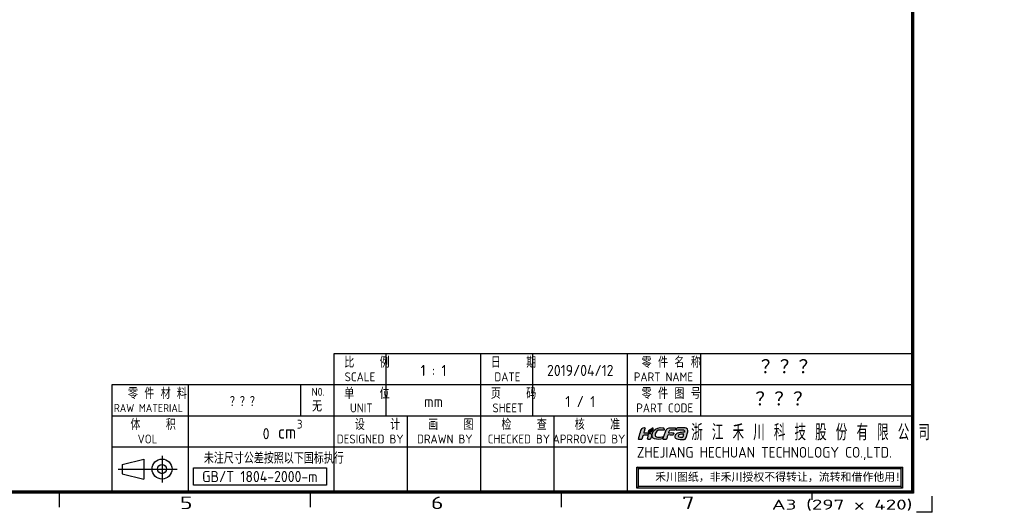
# Model space of a CAD drawing. Extents: x 23 to 2200, y 26 to 490.
# Tile 34 of 55: x 1118 to 1461, y 26 to 198. Entities that reach past the tile are written whole.
import ezdxf
from ezdxf.enums import TextEntityAlignment as Align

# ---------------------------------------------------------------- set-up
doc = ezdxf.new("R2010")
doc.units = 0
doc.header["$LTSCALE"] = 23.1
doc.header["$MEASUREMENT"] = 0
doc.linetypes.add('CENTER', pattern=[0.6, 0.375, -0.075, 0.075, -0.075])
doc.layers.get('0').update_dxf_attribs({"linetype": 'CONTINUOUS', "lineweight": 25})
doc.layers.add('layer 1', color=7, linetype='CONTINUOUS')
doc.layers.add('outline', color=7, linetype='CONTINUOUS', lineweight=25)
doc.layers.add('中心线', color=1, linetype='CENTER', lineweight=15)
doc.styles.get("Standard").update_dxf_attribs({"font": 'isocp3.shx', "bigfont": 'gbcbig.shx'})
doc.styles.add('样式 1', font='italic.shx', dxfattribs={"bigfont": 'gbcbig.shx'})

# ---------------------------------------------------------------- blocks, each defined once
blk = doc.blocks.new('*T1')
at = {"linetype": 'ByBlock', "width": 1.656197}
blk.add_text('A3 (297 x 420)', height=2, dxfattribs=at).set_placement((367, 16), (395, 16), align=Align.FIT)
blk = doc.blocks.new('hcfa')
at = {"layer": 'outline'}
h = blk.add_hatch(color=164, dxfattribs=at)
edge = h.paths.add_edge_path()
edge.add_spline(control_points=[(7.07, 2.36), (6.56, 2.36), (5.94, 2.45), (5.68, 1.95)], knot_values=[0.842105, 0.842105, 0.842105, 0.842105, 0.894737, 0.894737, 0.894737, 0.894737], degree=3, periodic=0)
edge.add_spline(control_points=[(5.68, 1.95), (5.5, 1.6), (5.1, 0.37), (5.04, 0.05)], knot_values=[0.894737, 0.894737, 0.894737, 0.894737, 1, 1, 1, 1], degree=3, periodic=0)
edge.add_spline(control_points=[(5.04, 0.05), (5.04, 0.02), (5.04, -0.03), (5.11, -0.03), (5.11, -0.03), (5.11, -0.03), (5.64, -0.03), (5.64, -0.03)], knot_values=[0, 0, 0, 0, 0.052632, 0.052632, 0.052632, 0.052632, 0.105263, 0.105263, 0.105263, 0.105263], degree=3, periodic=0)
edge.add_spline(control_points=[(5.64, -0.03), (5.76, -0.03), (5.74, 0.02), (5.79, 0.22)], knot_values=[0.105263, 0.105263, 0.105263, 0.105263, 0.157895, 0.157895, 0.157895, 0.157895], degree=3, periodic=0)
edge.add_spline(control_points=[(5.79, 0.22), (5.83, 0.33), (5.92, 0.77), (6.02, 0.82)], knot_values=[0.157895, 0.157895, 0.157895, 0.157895, 0.210526, 0.210526, 0.210526, 0.210526], degree=3, periodic=0)
edge.add_spline(control_points=[(6.02, 0.82), (6.12, 0.94), (6.84, 0.81), (7.05, 0.86)], knot_values=[0.210526, 0.210526, 0.210526, 0.210526, 0.263158, 0.263158, 0.263158, 0.263158], degree=3, periodic=0)
edge.add_spline(control_points=[(7.05, 0.86), (7.09, 0.87), (7.11, 0.89), (7.12, 0.92)], knot_values=[0.263158, 0.263158, 0.263158, 0.263158, 0.315789, 0.315789, 0.315789, 0.315789], degree=3, periodic=0)
edge.add_spline(control_points=[(7.12, 0.92), (7.14, 0.97), (7.21, 1.14), (7.21, 1.2)], knot_values=[0.315789, 0.315789, 0.315789, 0.315789, 0.368421, 0.368421, 0.368421, 0.368421], degree=3, periodic=0)
edge.add_spline(control_points=[(7.21, 1.2), (7.21, 1.24), (7.23, 1.29), (7.18, 1.3)], knot_values=[0.368421, 0.368421, 0.368421, 0.368421, 0.421053, 0.421053, 0.421053, 0.421053], degree=3, periodic=0)
edge.add_spline(control_points=[(7.18, 1.3), (6.84, 1.38), (6.46, 1.35), (6.12, 1.32)], knot_values=[0.421053, 0.421053, 0.421053, 0.421053, 0.473684, 0.473684, 0.473684, 0.473684], degree=3, periodic=0)
edge.add_spline(control_points=[(6.12, 1.32), (6.12, 1.37), (6.16, 1.49), (6.17, 1.54)], knot_values=[0.473684, 0.473684, 0.473684, 0.473684, 0.526316, 0.526316, 0.526316, 0.526316], degree=3, periodic=0)
edge.add_spline(control_points=[(6.17, 1.54), (6.24, 1.77), (6.43, 1.86), (6.7, 1.86), (6.7, 1.86), (6.7, 1.86), (7.19, 1.86), (7.19, 1.86)], knot_values=[0.526316, 0.526316, 0.526316, 0.526316, 0.578947, 0.578947, 0.578947, 0.578947, 0.631579, 0.631579, 0.631579, 0.631579], degree=3, periodic=0)
edge.add_spline(control_points=[(7.19, 1.86), (7.31, 1.86), (7.45, 1.84), (7.48, 1.91)], knot_values=[0.631579, 0.631579, 0.631579, 0.631579, 0.684211, 0.684211, 0.684211, 0.684211], degree=3, periodic=0)
edge.add_spline(control_points=[(7.48, 1.91), (7.5, 1.96), (7.57, 2.13), (7.57, 2.19)], knot_values=[0.684211, 0.684211, 0.684211, 0.684211, 0.736842, 0.736842, 0.736842, 0.736842], degree=3, periodic=0)
edge.add_spline(control_points=[(7.57, 2.19), (7.57, 2.25), (7.56, 2.29), (7.49, 2.32)], knot_values=[0.736842, 0.736842, 0.736842, 0.736842, 0.789474, 0.789474, 0.789474, 0.789474], degree=3, periodic=0)
edge.add_spline(control_points=[(7.49, 2.32), (7.38, 2.36), (7.17, 2.36), (7.07, 2.36)], knot_values=[0.789474, 0.789474, 0.789474, 0.789474, 0.842105, 0.842105, 0.842105, 0.842105], degree=3, periodic=0)
edge = h.paths.add_edge_path()
edge.add_spline(control_points=[(3.72, 1.65), (4.08, 2.02), (4.83, 1.84), (5.23, 1.86)], knot_values=[0.538462, 0.538462, 0.538462, 0.538462, 0.615385, 0.615385, 0.615385, 0.615385], degree=3, periodic=0)
edge.add_spline(control_points=[(5.23, 1.86), (5.27, 1.86), (5.31, 2.17), (5.2, 2.29)], knot_values=[0.615385, 0.615385, 0.615385, 0.615385, 0.692308, 0.692308, 0.692308, 0.692308], degree=3, periodic=0)
edge.add_spline(control_points=[(5.2, 2.29), (5.15, 2.34), (5.05, 2.36), (4.95, 2.37)], knot_values=[0.692308, 0.692308, 0.692308, 0.692308, 0.769231, 0.769231, 0.769231, 0.769231], degree=3, periodic=0)
edge.add_spline(control_points=[(4.95, 2.37), (4.27, 2.4), (3.51, 2.36), (3.08, 1.72)], knot_values=[0.769231, 0.769231, 0.769231, 0.769231, 0.846154, 0.846154, 0.846154, 0.846154], degree=3, periodic=0)
edge.add_spline(control_points=[(3.08, 1.72), (2.87, 1.41), (2.66, 0.72), (2.88, 0.37)], knot_values=[0.846154, 0.846154, 0.846154, 0.846154, 1, 1, 1, 1], degree=3, periodic=0)
edge.add_spline(control_points=[(2.88, 0.37), (2.95, 0.26), (3.06, 0.13), (3.25, 0.08)], knot_values=[0, 0, 0, 0, 0.076923, 0.076923, 0.076923, 0.076923], degree=3, periodic=0)
edge.add_spline(control_points=[(3.25, 0.08), (3.71, -0.04), (4.59, -0.06), (4.85, 0.08)], knot_values=[0.076923, 0.076923, 0.076923, 0.076923, 0.153846, 0.153846, 0.153846, 0.153846], degree=3, periodic=0)
edge.add_spline(control_points=[(4.85, 0.08), (4.96, 0.13), (5.03, 0.39), (5, 0.47)], knot_values=[0.153846, 0.153846, 0.153846, 0.153846, 0.230769, 0.230769, 0.230769, 0.230769], degree=3, periodic=0)
edge.add_spline(control_points=[(5, 0.47), (4.99, 0.51), (4.61, 0.46), (4.52, 0.46)], knot_values=[0.230769, 0.230769, 0.230769, 0.230769, 0.307692, 0.307692, 0.307692, 0.307692], degree=3, periodic=0)
edge.add_spline(control_points=[(4.52, 0.46), (4.29, 0.45), (3.89, 0.42), (3.69, 0.5)], knot_values=[0.307692, 0.307692, 0.307692, 0.307692, 0.384615, 0.384615, 0.384615, 0.384615], degree=3, periodic=0)
edge.add_spline(control_points=[(3.69, 0.5), (3.51, 0.58), (3.39, 0.62), (3.39, 0.8)], knot_values=[0.384615, 0.384615, 0.384615, 0.384615, 0.461538, 0.461538, 0.461538, 0.461538], degree=3, periodic=0)
edge.add_spline(control_points=[(3.39, 0.8), (3.39, 1.04), (3.54, 1.47), (3.72, 1.65)], knot_values=[0.461538, 0.461538, 0.461538, 0.461538, 0.538462, 0.538462, 0.538462, 0.538462], degree=3, periodic=0)
edge = h.paths.add_edge_path()
edge.add_spline(control_points=[(1.24, 1.9), (1.26, 1.97), (1.36, 2.23), (1.36, 2.28)], knot_values=[0.72, 0.72, 0.72, 0.72, 0.76, 0.76, 0.76, 0.76], degree=3, periodic=0)
edge.add_spline(control_points=[(1.36, 2.28), (1.36, 2.39), (1.07, 2.39), (0.92, 2.35)], knot_values=[0.76, 0.76, 0.76, 0.76, 0.8, 0.8, 0.8, 0.8], degree=3, periodic=0)
edge.add_spline(control_points=[(0.92, 2.35), (0.83, 2.31), (0.74, 2.24), (0.68, 2.17)], knot_values=[0.8, 0.8, 0.8, 0.8, 0.84, 0.84, 0.84, 0.84], degree=3, periodic=0)
edge.add_spline(control_points=[(0.68, 2.17), (0.61, 2.08), (0.53, 1.93), (0.5, 1.82)], knot_values=[0.84, 0.84, 0.84, 0.84, 0.88, 0.88, 0.88, 0.88], degree=3, periodic=0)
edge.add_spline(control_points=[(0.5, 1.82), (0.35, 1.34), (0.22, 0.86), (0.09, 0.38)], knot_values=[0.88, 0.88, 0.88, 0.88, 0.92, 0.92, 0.92, 0.92], degree=3, periodic=0)
edge.add_spline(control_points=[(0.09, 0.38), (0.07, 0.32), (-0.01, 0.1), (-0.01, 0.05)], knot_values=[0.92, 0.92, 0.92, 0.92, 1, 1, 1, 1], degree=3, periodic=0)
edge.add_spline(control_points=[(-0.01, 0.05), (-0.01, 0.02), (-0.01, -0.03), (0.06, -0.03), (0.06, -0.03), (0.06, -0.03), (0.59, -0.03), (0.59, -0.03)], knot_values=[0, 0, 0, 0, 0.04, 0.04, 0.04, 0.04, 0.08, 0.08, 0.08, 0.08], degree=3, periodic=0)
edge.add_spline(control_points=[(0.59, -0.03), (0.71, -0.03), (0.72, 0.1), (0.75, 0.22), (0.75, 0.22), (0.75, 0.22), (0.89, 0.69), (0.89, 0.69)], knot_values=[0.08, 0.08, 0.08, 0.08, 0.12, 0.12, 0.12, 0.12, 0.16, 0.16, 0.16, 0.16], degree=3, periodic=0)
edge.add_spline(control_points=[(0.99, 0.8), (1.12, 0.86), (1.89, 0.9), (1.97, 0.81)], knot_values=[0.2, 0.2, 0.2, 0.2, 0.24, 0.24, 0.24, 0.24], degree=3, periodic=0)
edge.add_spline(control_points=[(1.97, 0.81), (2.06, 0.7), (1.94, 0.45), (1.89, 0.3)], knot_values=[0.24, 0.24, 0.24, 0.24, 0.28, 0.28, 0.28, 0.28], degree=3, periodic=0)
edge.add_spline(control_points=[(1.89, 0.3), (1.87, 0.21), (1.75, -0.03), (1.9, -0.03), (1.9, -0.03), (1.9, -0.03), (2.39, -0.03), (2.39, -0.03)], knot_values=[0.28, 0.28, 0.28, 0.28, 0.32, 0.32, 0.32, 0.32, 0.36, 0.36, 0.36, 0.36], degree=3, periodic=0)
edge.add_spline(control_points=[(2.39, -0.03), (2.47, -0.03), (2.66, 0.65), (2.66, 0.77)], knot_values=[0.36, 0.36, 0.36, 0.36, 0.4, 0.4, 0.4, 0.4], degree=3, periodic=0)
edge.add_spline(control_points=[(2.66, 0.77), (2.66, 0.98), (2.57, 1.1), (2.45, 1.19)], knot_values=[0.4, 0.4, 0.4, 0.4, 0.44, 0.44, 0.44, 0.44], degree=3, periodic=0)
edge.add_spline(control_points=[(2.45, 1.19), (2.4, 1.22), (2.34, 1.25), (2.28, 1.27)], knot_values=[0.44, 0.44, 0.44, 0.44, 0.48, 0.48, 0.48, 0.48], degree=3, periodic=0)
edge.add_spline(control_points=[(2.28, 1.27), (2.25, 1.27), (2.22, 1.27), (2.19, 1.26)], knot_values=[0.48, 0.48, 0.48, 0.48, 0.52, 0.52, 0.52, 0.52], degree=3, periodic=0)
edge.add_spline(control_points=[(2.01, 1.05), (2.21, 1.14), (2.15, 1.09), (2.19, 1.26)], knot_values=[0.52, 0.52, 0.52, 0.52, 0.56, 0.56, 0.56, 0.56], degree=3, periodic=0)
edge.add_spline(control_points=[(2.03, 1.33), (1.99, 1.22), (1.96, 1.1), (1.96, 1.03)], knot_values=[0.6, 0.6, 0.6, 0.6, 0.64, 0.64, 0.64, 0.64], degree=3, periodic=0)
edge.add_spline(control_points=[(2.03, 1.33), (1.71, 1.37), (1.35, 1.32), (1.07, 1.31)], knot_values=[0.64, 0.64, 0.64, 0.64, 0.68, 0.68, 0.68, 0.68], degree=3, periodic=0)
edge.add_spline(control_points=[(1.07, 1.31), (1.08, 1.43), (1.2, 1.78), (1.24, 1.9)], knot_values=[0.68, 0.68, 0.68, 0.68, 0.72, 0.72, 0.72, 0.72], degree=3, periodic=0)
edge = h.paths.add_edge_path()
edge.add_spline(control_points=[(9.76, 0.39), (9.93, 0.81), (10.07, 1.5), (10.1, 1.82)], knot_values=[0, 0, 0, 0, 0.045455, 0.045455, 0.045455, 0.045455], degree=3, periodic=0)
edge.add_spline(control_points=[(10.1, 1.82), (10.09, 1.99), (10.01, 2.14), (9.78, 2.25)], knot_values=[0.909091, 0.909091, 0.909091, 0.909091, 1, 1, 1, 1], degree=3, periodic=0)
edge.add_spline(control_points=[(9.78, 2.25), (9.53, 2.38), (9.13, 2.37), (8.82, 2.37)], knot_values=[0.863636, 0.863636, 0.863636, 0.863636, 0.909091, 0.909091, 0.909091, 0.909091], degree=3, periodic=0)
edge.add_spline(control_points=[(8.82, 2.37), (8.55, 2.37), (8.28, 2.37), (8.04, 2.34)], knot_values=[0.818182, 0.818182, 0.818182, 0.818182, 0.863636, 0.863636, 0.863636, 0.863636], degree=3, periodic=0)
edge.add_spline(control_points=[(8.04, 2.34), (7.98, 2.33), (7.9, 2.32), (7.86, 2.29)], knot_values=[0.772727, 0.772727, 0.772727, 0.772727, 0.818182, 0.818182, 0.818182, 0.818182], degree=3, periodic=0)
edge.add_spline(control_points=[(7.86, 2.29), (7.79, 2.25), (7.73, 2), (7.71, 1.93)], knot_values=[0.727273, 0.727273, 0.727273, 0.727273, 0.772727, 0.772727, 0.772727, 0.772727], degree=3, periodic=0)
edge.add_spline(control_points=[(7.71, 1.93), (7.7, 1.89), (7.68, 1.86), (7.72, 1.86)], knot_values=[0.681818, 0.681818, 0.681818, 0.681818, 0.727273, 0.727273, 0.727273, 0.727273], degree=3, periodic=0)
edge.add_spline(control_points=[(7.72, 1.86), (8.06, 1.9), (9.44, 2.11), (9.44, 1.71)], knot_values=[0.636364, 0.636364, 0.636364, 0.636364, 0.681818, 0.681818, 0.681818, 0.681818], degree=3, periodic=0)
edge.add_spline(control_points=[(9.44, 1.71), (9.44, 1.65), (9.43, 1.5), (9.4, 1.48)], knot_values=[0.590909, 0.590909, 0.590909, 0.590909, 0.636364, 0.636364, 0.636364, 0.636364], degree=3, periodic=0)
edge.add_spline(control_points=[(9.36, 1.47), (8.99, 1.39), (8.61, 1.41), (8.23, 1.31)], knot_values=[0.5, 0.5, 0.5, 0.5, 0.545455, 0.545455, 0.545455, 0.545455], degree=3, periodic=0)
edge.add_spline(control_points=[(8.23, 1.31), (8.05, 1.26), (7.85, 1.18), (7.71, 1.07)], knot_values=[0.454545, 0.454545, 0.454545, 0.454545, 0.5, 0.5, 0.5, 0.5], degree=3, periodic=0)
edge.add_spline(control_points=[(7.71, 1.07), (7.64, 1.01), (7.57, 0.94), (7.52, 0.87)], knot_values=[0.409091, 0.409091, 0.409091, 0.409091, 0.454545, 0.454545, 0.454545, 0.454545], degree=3, periodic=0)
edge.add_spline(control_points=[(7.52, 0.87), (7.44, 0.72), (7.38, 0.48), (7.47, 0.32)], knot_values=[0.363636, 0.363636, 0.363636, 0.363636, 0.409091, 0.409091, 0.409091, 0.409091], degree=3, periodic=0)
edge.add_spline(control_points=[(7.47, 0.32), (7.5, 0.28), (7.53, 0.24), (7.57, 0.21)], knot_values=[0.318182, 0.318182, 0.318182, 0.318182, 0.363636, 0.363636, 0.363636, 0.363636], degree=3, periodic=0)
edge.add_spline(control_points=[(7.57, 0.21), (7.78, -0.01), (8.48, -0.04), (8.78, -0.02)], knot_values=[0.272727, 0.272727, 0.272727, 0.272727, 0.318182, 0.318182, 0.318182, 0.318182], degree=3, periodic=0)
edge.add_spline(control_points=[(8.78, -0.02), (8.82, -0.02), (8.85, -0.02), (8.96, -0.01)], knot_values=[0.227273, 0.227273, 0.227273, 0.227273, 0.272727, 0.272727, 0.272727, 0.272727], degree=3, periodic=0)
edge.add_spline(control_points=[(8.96, -0.01), (8.96, -0.01), (8.95, -0.04), (8.95, -0.04)], knot_values=[0.181818, 0.181818, 0.181818, 0.181818, 0.227273, 0.227273, 0.227273, 0.227273], degree=3, periodic=0)
edge.add_spline(control_points=[(8.95, -0.04), (8.95, -0.04), (8.95, -0.04), (8.96, -0.04)], knot_values=[0.136364, 0.136364, 0.136364, 0.136364, 0.181818, 0.181818, 0.181818, 0.181818], degree=3, periodic=0)
edge.add_spline(control_points=[(8.96, -0.04), (9.17, -0.04), (9.51, -0.01), (9.57, 0.04)], knot_values=[0.090909, 0.090909, 0.090909, 0.090909, 0.136364, 0.136364, 0.136364, 0.136364], degree=3, periodic=0)
edge.add_spline(control_points=[(9.57, 0.04), (9.64, 0.1), (9.72, 0.29), (9.76, 0.39)], knot_values=[0.045455, 0.045455, 0.045455, 0.045455, 0.090909, 0.090909, 0.090909, 0.090909], degree=3, periodic=0)
edge = h.paths.add_edge_path(flags=16)
edge.add_spline(control_points=[(9.27, 1.06), (9.24, 0.91), (9.12, 0.54), (9.07, 0.41)], knot_values=[0.6, 0.6, 0.6, 0.6, 1, 1, 1, 1], degree=3, periodic=0)
edge.add_spline(control_points=[(9.07, 0.41), (8.88, 0.41), (8.11, 0.36), (8.11, 0.65)], knot_values=[0, 0, 0, 0, 0.2, 0.2, 0.2, 0.2], degree=3, periodic=0)
edge.add_spline(control_points=[(8.11, 0.65), (8.11, 0.76), (8.19, 0.85), (8.26, 0.9)], knot_values=[0.2, 0.2, 0.2, 0.2, 0.4, 0.4, 0.4, 0.4], degree=3, periodic=0)
edge.add_spline(control_points=[(8.26, 0.9), (8.43, 1.01), (9.09, 1.06), (9.27, 1.06)], knot_values=[0.4, 0.4, 0.4, 0.4, 0.6, 0.6, 0.6, 0.6], degree=3, periodic=0)
h = blk.add_hatch(color=82, dxfattribs=at)
edge = h.paths.add_edge_path()
edge.add_spline(control_points=[(2.71, 1.97), (2.54, 1.64), (2.3, 1.69), (2.12, 1.4)], knot_values=[0.823529, 0.823529, 0.823529, 0.823529, 0.882353, 0.882353, 0.882353, 0.882353], degree=3, periodic=0)
edge.add_spline(control_points=[(2.12, 1.4), (2.08, 1.35), (2.02, 1.18), (2.02, 1.11)], knot_values=[0.882353, 0.882353, 0.882353, 0.882353, 1, 1, 1, 1], degree=3, periodic=0)
edge.add_spline(control_points=[(2.02, 1.11), (2.03, 1.11), (2.03, 1.11), (2.04, 1.12)], knot_values=[0, 0, 0, 0, 0.058824, 0.058824, 0.058824, 0.058824], degree=3, periodic=0)
edge.add_spline(control_points=[(2.04, 1.12), (2.14, 1.16), (2.1, 1.13), (2.13, 1.24)], knot_values=[0.058824, 0.058824, 0.058824, 0.058824, 0.117647, 0.117647, 0.117647, 0.117647], degree=3, periodic=0)
edge.add_spline(control_points=[(2.13, 1.24), (2.14, 1.27), (2.14, 1.28), (2.15, 1.31)], knot_values=[0.117647, 0.117647, 0.117647, 0.117647, 0.176471, 0.176471, 0.176471, 0.176471], degree=3, periodic=0)
edge.add_spline(control_points=[(2.15, 1.31), (2.51, 1.32), (2.84, 1.56), (2.9, 1.92)], knot_values=[0.176471, 0.176471, 0.176471, 0.176471, 0.235294, 0.235294, 0.235294, 0.235294], degree=3, periodic=0)
edge.add_spline(control_points=[(2.9, 1.92), (2.91, 1.98), (2.92, 2.04), (2.92, 2.11)], knot_values=[0.235294, 0.235294, 0.235294, 0.235294, 0.294118, 0.294118, 0.294118, 0.294118], degree=3, periodic=0)
edge.add_spline(control_points=[(2.92, 2.11), (2.92, 2.11), (2.92, 2.25), (2.92, 2.25)], knot_values=[0.294118, 0.294118, 0.294118, 0.294118, 0.352941, 0.352941, 0.352941, 0.352941], degree=3, periodic=0)
edge.add_spline(control_points=[(2.92, 2.25), (2.92, 2.29), (2.92, 2.32), (2.92, 2.37)], knot_values=[0.352941, 0.352941, 0.352941, 0.352941, 0.411765, 0.411765, 0.411765, 0.411765], degree=3, periodic=0)
edge.add_spline(control_points=[(2.92, 2.37), (2.87, 2.37), (2.88, 2.33), (2.79, 2.25)], knot_values=[0.411765, 0.411765, 0.411765, 0.411765, 0.470588, 0.470588, 0.470588, 0.470588], degree=3, periodic=0)
edge.add_spline(control_points=[(2.79, 2.25), (2.66, 2.14), (2.52, 2.13), (2.35, 2.01)], knot_values=[0.470588, 0.470588, 0.470588, 0.470588, 0.529412, 0.529412, 0.529412, 0.529412], degree=3, periodic=0)
edge.add_spline(control_points=[(2.35, 2.01), (2.26, 1.95), (2.18, 1.87), (2.13, 1.77)], knot_values=[0.529412, 0.529412, 0.529412, 0.529412, 0.588235, 0.588235, 0.588235, 0.588235], degree=3, periodic=0)
edge.add_spline(control_points=[(2.13, 1.77), (2.11, 1.72), (2.08, 1.67), (2.07, 1.6)], knot_values=[0.588235, 0.588235, 0.588235, 0.588235, 0.647059, 0.647059, 0.647059, 0.647059], degree=3, periodic=0)
edge.add_spline(control_points=[(2.07, 1.6), (2.07, 1.59), (2.05, 1.39), (2.08, 1.39)], knot_values=[0.647059, 0.647059, 0.647059, 0.647059, 0.705882, 0.705882, 0.705882, 0.705882], degree=3, periodic=0)
edge.add_spline(control_points=[(2.08, 1.39), (2.1, 1.46), (2.17, 1.57), (2.3, 1.65)], knot_values=[0.705882, 0.705882, 0.705882, 0.705882, 0.764706, 0.764706, 0.764706, 0.764706], degree=3, periodic=0)
edge.add_spline(control_points=[(2.3, 1.65), (2.49, 1.77), (2.61, 1.83), (2.71, 1.97)], knot_values=[0.764706, 0.764706, 0.764706, 0.764706, 0.823529, 0.823529, 0.823529, 0.823529], degree=3, periodic=0)
at = {"layer": 'layer 1', "color": 164}
for points, knots in [([(-0.01, 0.05), (-0.01, 0.02), (-0.01, -0.03), (0.06, -0.03), (0.06, -0.03), (0.06, -0.03), (0.59, -0.03), (0.59, -0.03), (0.59, -0.03), (0.71, -0.03), (0.72, 0.1), (0.75, 0.22), (0.75, 0.22), (0.75, 0.22), (0.89, 0.69), (0.89, 0.69), (0.89, 0.69), (0.91, 0.76), (0.93, 0.77), (0.99, 0.8), (0.99, 0.8), (1.12, 0.86), (1.89, 0.9), (1.97, 0.81), (1.97, 0.81), (2.06, 0.7), (1.94, 0.45), (1.89, 0.3), (1.89, 0.3), (1.87, 0.21), (1.75, -0.03), (1.9, -0.03), (1.9, -0.03), (1.9, -0.03), (2.39, -0.03), (2.39, -0.03), (2.39, -0.03), (2.47, -0.03), (2.66, 0.65), (2.66, 0.77), (2.66, 0.77), (2.66, 0.98), (2.57, 1.1), (2.45, 1.19), (2.45, 1.19), (2.4, 1.22), (2.34, 1.25), (2.28, 1.27), (2.28, 1.27), (2.25, 1.27), (2.22, 1.27), (2.19, 1.26), (2.19, 1.26), (2.15, 1.09), (2.21, 1.14), (2.01, 1.05), (2.01, 1.05), (1.98, 1.04), (2, 1.04), (1.96, 1.03), (1.96, 1.03), (1.96, 1.1), (1.99, 1.22), (2.03, 1.33), (2.03, 1.33), (1.71, 1.37), (1.35, 1.32), (1.07, 1.31), (1.07, 1.31), (1.08, 1.43), (1.2, 1.78), (1.24, 1.9), (1.24, 1.9), (1.26, 1.97), (1.36, 2.23), (1.36, 2.28), (1.36, 2.28), (1.36, 2.39), (1.07, 2.39), (0.92, 2.35), (0.92, 2.35), (0.83, 2.31), (0.74, 2.24), (0.68, 2.17), (0.68, 2.17), (0.61, 2.08), (0.53, 1.93), (0.5, 1.82), (0.5, 1.82), (0.35, 1.34), (0.22, 0.86), (0.09, 0.38), (0.09, 0.38), (0.07, 0.32), (-0.01, 0.1), (-0.01, 0.05)], [0, 0, 0, 0, 0.04, 0.04, 0.04, 0.04, 0.08, 0.08, 0.08, 0.08, 0.12, 0.12, 0.12, 0.12, 0.16, 0.16, 0.16, 0.16, 0.2, 0.2, 0.2, 0.2, 0.24, 0.24, 0.24, 0.24, 0.28, 0.28, 0.28, 0.28, 0.32, 0.32, 0.32, 0.32, 0.36, 0.36, 0.36, 0.36, 0.4, 0.4, 0.4, 0.4, 0.44, 0.44, 0.44, 0.44, 0.48, 0.48, 0.48, 0.48, 0.52, 0.52, 0.52, 0.52, 0.56, 0.56, 0.56, 0.56, 0.6, 0.6, 0.6, 0.6, 0.64, 0.64, 0.64, 0.64, 0.68, 0.68, 0.68, 0.68, 0.72, 0.72, 0.72, 0.72, 0.76, 0.76, 0.76, 0.76, 0.8, 0.8, 0.8, 0.8, 0.84, 0.84, 0.84, 0.84, 0.88, 0.88, 0.88, 0.88, 0.92, 0.92, 0.92, 0.92, 1, 1, 1, 1]), ([(2.88, 0.37), (2.95, 0.26), (3.06, 0.13), (3.25, 0.08), (3.25, 0.08), (3.71, -0.04), (4.59, -0.06), (4.85, 0.08), (4.85, 0.08), (4.96, 0.13), (5.03, 0.39), (5, 0.47), (5, 0.47), (4.99, 0.51), (4.61, 0.46), (4.52, 0.46), (4.52, 0.46), (4.29, 0.45), (3.89, 0.42), (3.69, 0.5), (3.69, 0.5), (3.51, 0.58), (3.39, 0.62), (3.39, 0.8), (3.39, 0.8), (3.39, 1.04), (3.54, 1.47), (3.72, 1.65), (3.72, 1.65), (4.08, 2.02), (4.83, 1.84), (5.23, 1.86), (5.23, 1.86), (5.27, 1.86), (5.31, 2.17), (5.2, 2.29), (5.2, 2.29), (5.15, 2.34), (5.05, 2.36), (4.95, 2.37), (4.95, 2.37), (4.27, 2.4), (3.51, 2.36), (3.08, 1.72), (3.08, 1.72), (2.87, 1.41), (2.66, 0.72), (2.88, 0.37)], [0, 0, 0, 0, 0.076923, 0.076923, 0.076923, 0.076923, 0.153846, 0.153846, 0.153846, 0.153846, 0.230769, 0.230769, 0.230769, 0.230769, 0.307692, 0.307692, 0.307692, 0.307692, 0.384615, 0.384615, 0.384615, 0.384615, 0.461538, 0.461538, 0.461538, 0.461538, 0.538462, 0.538462, 0.538462, 0.538462, 0.615385, 0.615385, 0.615385, 0.615385, 0.692308, 0.692308, 0.692308, 0.692308, 0.769231, 0.769231, 0.769231, 0.769231, 0.846154, 0.846154, 0.846154, 0.846154, 1, 1, 1, 1]), ([(5.04, 0.05), (5.04, 0.02), (5.04, -0.03), (5.11, -0.03), (5.11, -0.03), (5.11, -0.03), (5.64, -0.03), (5.64, -0.03), (5.64, -0.03), (5.76, -0.03), (5.74, 0.02), (5.79, 0.22), (5.79, 0.22), (5.83, 0.33), (5.92, 0.77), (6.02, 0.82), (6.02, 0.82), (6.12, 0.94), (6.84, 0.81), (7.05, 0.86), (7.05, 0.86), (7.09, 0.87), (7.11, 0.89), (7.12, 0.92), (7.12, 0.92), (7.14, 0.97), (7.21, 1.14), (7.21, 1.2), (7.21, 1.2), (7.21, 1.24), (7.23, 1.29), (7.18, 1.3), (7.18, 1.3), (6.84, 1.38), (6.46, 1.35), (6.12, 1.32), (6.12, 1.32), (6.12, 1.37), (6.16, 1.49), (6.17, 1.54), (6.17, 1.54), (6.24, 1.77), (6.43, 1.86), (6.7, 1.86), (6.7, 1.86), (6.7, 1.86), (7.19, 1.86), (7.19, 1.86), (7.19, 1.86), (7.31, 1.86), (7.45, 1.84), (7.48, 1.91), (7.48, 1.91), (7.5, 1.96), (7.57, 2.13), (7.57, 2.19), (7.57, 2.19), (7.57, 2.25), (7.56, 2.29), (7.49, 2.32), (7.49, 2.32), (7.38, 2.36), (7.17, 2.36), (7.07, 2.36), (7.07, 2.36), (6.56, 2.36), (5.94, 2.45), (5.68, 1.95), (5.68, 1.95), (5.5, 1.6), (5.1, 0.37), (5.04, 0.05)], [0, 0, 0, 0, 0.052632, 0.052632, 0.052632, 0.052632, 0.105263, 0.105263, 0.105263, 0.105263, 0.157895, 0.157895, 0.157895, 0.157895, 0.210526, 0.210526, 0.210526, 0.210526, 0.263158, 0.263158, 0.263158, 0.263158, 0.315789, 0.315789, 0.315789, 0.315789, 0.368421, 0.368421, 0.368421, 0.368421, 0.421053, 0.421053, 0.421053, 0.421053, 0.473684, 0.473684, 0.473684, 0.473684, 0.526316, 0.526316, 0.526316, 0.526316, 0.578947, 0.578947, 0.578947, 0.578947, 0.631579, 0.631579, 0.631579, 0.631579, 0.684211, 0.684211, 0.684211, 0.684211, 0.736842, 0.736842, 0.736842, 0.736842, 0.789474, 0.789474, 0.789474, 0.789474, 0.842105, 0.842105, 0.842105, 0.842105, 0.894737, 0.894737, 0.894737, 0.894737, 1, 1, 1, 1]), ([(10.1, 1.82), (10.07, 1.5), (9.93, 0.81), (9.76, 0.39), (9.76, 0.39), (9.72, 0.29), (9.64, 0.1), (9.57, 0.04), (9.57, 0.04), (9.51, -0.01), (9.17, -0.04), (8.96, -0.04), (8.96, -0.04), (8.95, -0.04), (8.95, -0.04), (8.95, -0.04), (8.95, -0.04), (8.95, -0.04), (8.96, -0.01), (8.96, -0.01), (8.96, -0.01), (8.85, -0.02), (8.82, -0.02), (8.78, -0.02), (8.78, -0.02), (8.48, -0.04), (7.78, -0.01), (7.57, 0.21), (7.57, 0.21), (7.53, 0.24), (7.5, 0.28), (7.47, 0.32), (7.47, 0.32), (7.38, 0.48), (7.44, 0.72), (7.52, 0.87), (7.52, 0.87), (7.57, 0.94), (7.64, 1.01), (7.71, 1.07), (7.71, 1.07), (7.85, 1.18), (8.05, 1.26), (8.23, 1.31), (8.23, 1.31), (8.61, 1.41), (8.99, 1.39), (9.36, 1.47), (9.36, 1.47), (9.38, 1.47), (9.39, 1.47), (9.4, 1.48), (9.4, 1.48), (9.43, 1.5), (9.44, 1.65), (9.44, 1.71), (9.44, 1.71), (9.44, 2.11), (8.06, 1.9), (7.72, 1.86), (7.72, 1.86), (7.68, 1.86), (7.7, 1.89), (7.71, 1.93), (7.71, 1.93), (7.73, 2), (7.79, 2.25), (7.86, 2.29), (7.86, 2.29), (7.9, 2.32), (7.98, 2.33), (8.04, 2.34), (8.04, 2.34), (8.28, 2.37), (8.55, 2.37), (8.82, 2.37), (8.82, 2.37), (9.13, 2.37), (9.53, 2.38), (9.78, 2.25), (9.78, 2.25), (10.01, 2.14), (10.09, 1.99), (10.1, 1.82)], [0, 0, 0, 0, 0.045455, 0.045455, 0.045455, 0.045455, 0.090909, 0.090909, 0.090909, 0.090909, 0.136364, 0.136364, 0.136364, 0.136364, 0.181818, 0.181818, 0.181818, 0.181818, 0.227273, 0.227273, 0.227273, 0.227273, 0.272727, 0.272727, 0.272727, 0.272727, 0.318182, 0.318182, 0.318182, 0.318182, 0.363636, 0.363636, 0.363636, 0.363636, 0.409091, 0.409091, 0.409091, 0.409091, 0.454545, 0.454545, 0.454545, 0.454545, 0.5, 0.5, 0.5, 0.5, 0.545455, 0.545455, 0.545455, 0.545455, 0.590909, 0.590909, 0.590909, 0.590909, 0.636364, 0.636364, 0.636364, 0.636364, 0.681818, 0.681818, 0.681818, 0.681818, 0.727273, 0.727273, 0.727273, 0.727273, 0.772727, 0.772727, 0.772727, 0.772727, 0.818182, 0.818182, 0.818182, 0.818182, 0.863636, 0.863636, 0.863636, 0.863636, 0.909091, 0.909091, 0.909091, 0.909091, 1, 1, 1, 1]), ([(9.07, 0.41), (8.88, 0.41), (8.11, 0.36), (8.11, 0.65), (8.11, 0.65), (8.11, 0.76), (8.19, 0.85), (8.26, 0.9), (8.26, 0.9), (8.43, 1.01), (9.09, 1.06), (9.27, 1.06), (9.27, 1.06), (9.24, 0.91), (9.12, 0.54), (9.07, 0.41)], [0, 0, 0, 0, 0.2, 0.2, 0.2, 0.2, 0.4, 0.4, 0.4, 0.4, 0.6, 0.6, 0.6, 0.6, 1, 1, 1, 1])]:
    blk.add_open_spline(points, degree=3, knots=knots, dxfattribs=at)
at = {"layer": 'layer 1', "color": 82}
blk.add_open_spline([(2.02, 1.11), (2.03, 1.11), (2.03, 1.11), (2.04, 1.12), (2.04, 1.12), (2.14, 1.16), (2.1, 1.13), (2.13, 1.24), (2.13, 1.24), (2.14, 1.27), (2.14, 1.28), (2.15, 1.31), (2.15, 1.31), (2.51, 1.32), (2.84, 1.56), (2.9, 1.92), (2.9, 1.92), (2.91, 1.98), (2.92, 2.04), (2.92, 2.11), (2.92, 2.11), (2.92, 2.11), (2.92, 2.25), (2.92, 2.25), (2.92, 2.25), (2.92, 2.29), (2.92, 2.32), (2.92, 2.37), (2.92, 2.37), (2.87, 2.37), (2.88, 2.33), (2.79, 2.25), (2.79, 2.25), (2.66, 2.14), (2.52, 2.13), (2.35, 2.01), (2.35, 2.01), (2.26, 1.95), (2.18, 1.87), (2.13, 1.77), (2.13, 1.77), (2.11, 1.72), (2.08, 1.67), (2.07, 1.6), (2.07, 1.6), (2.07, 1.59), (2.05, 1.39), (2.08, 1.39), (2.08, 1.39), (2.1, 1.46), (2.17, 1.57), (2.3, 1.65), (2.3, 1.65), (2.49, 1.77), (2.61, 1.83), (2.71, 1.97), (2.71, 1.97), (2.54, 1.64), (2.3, 1.69), (2.12, 1.4), (2.12, 1.4), (2.08, 1.35), (2.02, 1.18), (2.02, 1.11)], degree=3, knots=[0, 0, 0, 0, 0.058824, 0.058824, 0.058824, 0.058824, 0.117647, 0.117647, 0.117647, 0.117647, 0.176471, 0.176471, 0.176471, 0.176471, 0.235294, 0.235294, 0.235294, 0.235294, 0.294118, 0.294118, 0.294118, 0.294118, 0.352941, 0.352941, 0.352941, 0.352941, 0.411765, 0.411765, 0.411765, 0.411765, 0.470588, 0.470588, 0.470588, 0.470588, 0.529412, 0.529412, 0.529412, 0.529412, 0.588235, 0.588235, 0.588235, 0.588235, 0.647059, 0.647059, 0.647059, 0.647059, 0.705882, 0.705882, 0.705882, 0.705882, 0.764706, 0.764706, 0.764706, 0.764706, 0.823529, 0.823529, 0.823529, 0.823529, 0.882353, 0.882353, 0.882353, 0.882353, 1, 1, 1, 1], dxfattribs=at)
blk = doc.blocks.new('A3')
at = {"color": 7}
for p, q in [((422.57, 294.88), (422.57, 4.47)), ((422.79, 295.1), (422.79, 4.24)), ((422.34, 294.65), (422.34, 4.69)), ((422.34, 35.61), (292.34, 35.61)), ((292.34, 35.61), (292.34, 4.69)), ((304.14, 21.61), (304.14, 35.61)), ((325.34, 35.61), (325.34, 4.69)), ((337.14, 21.61), (337.14, 35.61)), ((358.34, 35.61), (358.34, 4.69)), ((374.84, 35.61), (374.84, 21.61)), ((422.34, 28.61), (242.38, 28.61)), ((242.38, 28.61), (242.38, 4.69)), ((259.62, 4.69), (259.62, 28.61)), ((422.34, 21.61), (242.38, 21.61)), ((308.84, 21.61), (308.84, 4.69)), ((341.84, 21.61), (341.84, 4.69)), ((358.34, 14.61), (242.38, 14.61)), ((422.57, 4.47), (4.47, 4.47)), ((422.34, 4.69), (4.69, 4.69)), ((230.47, 4.47), (230.47, 1.08)), ((286.97, 4.47), (286.97, 1.08)), ((343.47, 4.47), (343.47, 1.08)), ((399.97, 4.47), (399.97, 2.77)), ((422.79, 4.24), (4.24, 4.24))]:
    blk.add_line(p, q, dxfattribs=at)
at = {"layer": 'outline'}
for p, q in [((284.85, 28.61), (284.85, 21.61)), ((244.69, 10.71), (249.58, 11.92)), ((249.58, 11.92), (249.58, 7.41)), ((253.65, 12.66), (253.65, 6.62)), ((243.79, 9.67), (257.05, 9.67)), ((244.69, 10.71), (244.69, 8.62)), ((360.88, 9.76), (360.52, 10.11)), ((420.32, 10.11), (419.97, 9.76)), ((244.69, 8.62), (249.58, 7.41)), ((360.52, 5.37), (360.88, 5.73)), ((420.32, 5.37), (419.97, 5.73)), ((427.04, 0), (427.04, 3.54)), ((427.04, 0), (423.5, 0))]:
    blk.add_line(p, q, dxfattribs=at)
for points in [[(260.7, 9.92), (290.71, 9.92), (290.71, 6.06), (260.7, 6.06)], [(360.52, 10.11), (420.32, 10.11), (420.32, 5.37), (360.52, 5.37)], [(360.88, 9.76), (419.97, 9.76), (419.97, 5.73), (360.88, 5.73)]]:
    blk.add_lwpolyline(points, close=True, dxfattribs=at)
for radius in [2.25, 1.04]:
    blk.add_circle((253.65, 9.67), radius, dxfattribs=at)
at = {"color": 7, "xscale": 1.129999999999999, "yscale": 1.129999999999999, "zscale": 1.129999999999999}
blk.add_blockref('*T1', (-23.78, -17.54), dxfattribs=at)
at = {"layer": 'outline', "xscale": 1.1, "yscale": 1.1, "zscale": 1.1}
blk.add_blockref('hcfa', (360.92, 16.38), dxfattribs=at)
at = {"color": 7}
for s, width, p, p2 in [('5', 1.690842, (257.69, 0.66), (260.52, 0.66)), ('6', 1.667761, (314.19, 0.66), (317.02, 0.66)), ('7', 1.818182, (370.69, 0.66), (373.52, 0.66))]:
    blk.add_text(s, height=2.82, dxfattribs=dict(at, width=width)).set_placement(p, p2, align=Align.FIT)
at = {"layer": 'outline'}
for s, height, p in [('比    例', 2.5, (294.67, 32.47)), ('日    期', 2.5, (327.67, 32.47)), ('零 件 名 称', 2.5, (361.64, 32.47)), ('SCALE', 2, (294.75, 29.43)), ('DATE', 2, (328.46, 29.43)), ('PART NAME', 2, (359.86, 29.43)), ('零 件 材 料', 2.5, (245.98, 25.47)), ('N0.', 1.8, (287.29, 26.15)), ('单    位', 2.5, (294.67, 25.47)), ('页    码', 2.5, (327.67, 25.47)), ('零 件 图 号', 2.5, (361.64, 25.47)), ('UNIT', 2, (295.95, 22.43)), ('SHEET', 2, (328.03, 22.43)), ('PART CODE', 2, (360.41, 22.43)), ('RAW MATERIAL', 1.8, (242.8, 22.51)), ('体    积', 2.5, (246.54, 18.47)), ('3', 2, (284, 18.78)), ('设    计', 2.5, (297.05, 18.47)), ('画    图', 2.5, (313.55, 18.47)), ('检    查', 2.5, (330.05, 18.47)), ('核    准', 2.5, (346.55, 18.47)), ('浙 江 禾 川 科 技 股 份 有 限 公 司', 3.6, (372.78, 16.13)), ('cm', 3, (279.74, 16.51)), ('VOL', 2, (248.15, 15.43)), ('DESIGNED BY', 2, (292.99, 15.43)), ('DRAWN BY', 2, (311.06, 15.43)), ('CHECKED BY', 2, (326.97, 15.43)), ('APRROVED BY ', 2, (341.59, 15.43)), ('未注尺寸公差按照以下国标执行', 2.5, (263.06, 10.9)), ('ZHEJIANG HECHUAN TECHNOLOGY CO.,LTD.', 2.4, (360.55, 12.24))]:
    blk.add_text(s, height=height, dxfattribs=at).set_placement(p)
at = {"layer": 'outline', "insert": (364.67, 8.81), "char_height": 1.8, "attachment_point": 1}
blk.add_mtext_dynamic_manual_height_columns('{\\fMicrosoft YaHei|b0|i0|c134|p34;禾川图纸，非禾川授权不得转让，流转和借作他用\\fMicrosoft YaHei Light|b0|i0|c134|p34;！}', width=53.9728, gutter_width=12.5, heights=[0], dxfattribs=at)
at = {"layer": 'outline'}
for tag, p in [('XXXE', (314.78, 30.61)), ('XXXC', (347.81, 30.61)), ('XXXA', (398.56, 30.61)), ('XXXG', (272.29, 23.61)), ('XXXK', (288.54, 22.59)), ('XXXF', (314.78, 23.61)), ('XXXD', (347.81, 23.61)), ('XXXB', (398.56, 23.61)), ('XXXM', (275.67, 6.73))]:
    blk.add_attdef(tag, text='', height=2.5, dxfattribs=at).set_placement(p, align=Align.CENTER)
blk.add_attdef('XXXJ', text='', height=2.5, dxfattribs=at).set_placement((277.85, 17.63), align=Align.MIDDLE_RIGHT)

msp = doc.modelspace()

# ---------------------------------------------------------------- block references
at = {"layer": 'outline'}
ref = msp.add_blockref('A3', (774.77, 26.55), dxfattribs=dict(at, xscale=1.548034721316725, yscale=1.548034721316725, zscale=1.548034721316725))
ref.add_attrib('XXXM', 'GB/T 1804-2000-m', dxfattribs={"height": 3.8701}).set_placement((1201.51, 36.97), align=Align.CENTER)
ref.add_attrib('XXXJ', '0', dxfattribs={"height": 3.87}).set_placement((1204.89, 53.84), align=Align.MIDDLE_RIGHT)
ref.add_attrib('XXXG', '？？？', dxfattribs={"height": 3.87}).set_placement((1196.29, 63.1), align=Align.CENTER)
ref.add_attrib('XXXK', '无', dxfattribs={"height": 3.87}).set_placement((1221.44, 61.52), align=Align.CENTER)
ref.add_attrib('XXXF', 'mm', dxfattribs={"height": 3.87}).set_placement((1262.06, 63.1), align=Align.CENTER)
ref.add_attrib('XXXD', '1 / 1', dxfattribs={"height": 3.87}).set_placement((1313.18, 63.1), align=Align.CENTER)
ref.add_attrib('XXXE', '1 : 1', dxfattribs={"height": 3.87}).set_placement((1262.06, 73.94), align=Align.CENTER)
ref.add_attrib('XXXC', '2019/04/12', dxfattribs={"height": 3.87}).set_placement((1313.18, 73.94), align=Align.CENTER)

# ---------------------------------------------------------------- texts
at = {"layer": '中心线', "color": 0, "char_height": 4.8174, "width": 334.6114, "attachment_point": 1, "style": '样式 1'}
for insert in [(1376.14, 79.69), (1374.22, 68.47)]:
    msp.add_mtext('{\\fSimSun|b0|i0|c134|p2;？？？}', dxfattribs=dict(at, insert=insert))

doc.saveas('drawing.dxf')
